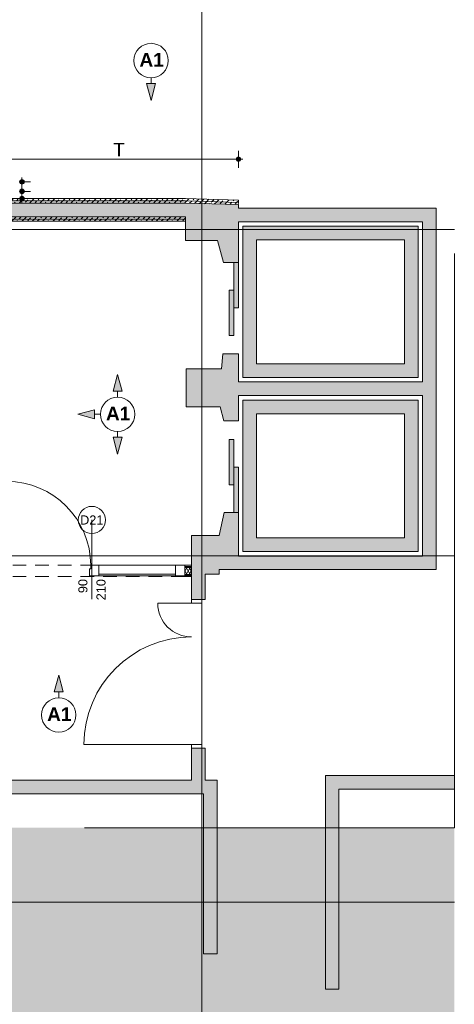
# Paper-space layout 'A-45 WYKOŃCZENIA ŚCIAN - PIĘTRO 0' of a CAD drawing. Header units: millimetres. Extents: x 0 to 500, y 0 to 400.
# Tile 11 of 15: x 293 to 341, y 156 to 264. Entities that reach past the tile are written whole.
import ezdxf
from ezdxf.xclip import XClip

# ---------------------------------------------------------------- set-up
doc = ezdxf.new("R2010")
doc.units = ezdxf.units.MM
doc.header["$MEASUREMENT"] = 0
doc.header["$XCLIPFRAME"] = 0
for name, pattern in [('DASHDOTX2', [1000, 500, -250, 0, -250]), ('Przer. długie kreski', [2.5, 1.5, -1]), ('PRZERYWANA_DU_A', [550, 350.0000000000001, -199.9999999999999])]:
    doc.linetypes.add(name, pattern=pattern)
for name, color, linetype, lineweight in [('0_Nr_pióra__2', 8, 'Continuous', 13), ('A__OKŁADZINY ŚCIAN_Nr_pióra__1', 7, 'Continuous', 20), ('A_winda_Nr_pióra__1', 7, 'Continuous', 20), ('A_ściany proj_Nr_pióra__1', 7, 'Continuous', 20), ('A_ściany proj_Nr_pióra__2', 8, 'Continuous', 13), ('A_ściany_Nr_pióra__1', 7, 'Continuous', 20), ('Drzwi Archicad_Nr_pióra__1', 7, 'Continuous', 20), ('Drzwi Archicad_Nr_pióra__3', 252, 'Continuous', 13), ('Znaczniki drzwi Archicada_Nr_pióra__3', 252, 'Continuous', 13)]:
    doc.layers.add(name, color=color, linetype=linetype, lineweight=lineweight)
for name, color, linetype in [('A__OKŁADZINY ŚCIAN', 7, 'Continuous'), ('A_podrys', 7, 'Continuous'), ('A_winda', 7, 'Continuous'), ('A_ściany', 7, 'Continuous'), ('A_ściany proj', 7, 'Continuous')]:
    doc.layers.add(name, color=color, linetype=linetype)
for name, color, linetype, lineweight, true_color in [('A__OKŁADZINY ŚCIAN_Nr_pióra__7', 7, 'Continuous', 18, 0x171717), ('A_osie_Nr_pióra__16', 7, 'Continuous', 5, 0x0f0f0f), ('A_ściany proj_Nr_pióra__10', 7, 'Continuous', 13, 0x4b4b4b), ('A_ściany proj_Nr_pióra__21', 7, 'Continuous', 5, 0xb0b0b0)]:
    doc.layers.add(name, color=color, linetype=linetype, lineweight=lineweight, true_color=true_color)
doc.styles.add('STYL_AUTOMATYCZNY_3', font='arial.ttf')
doc.styles.add('STYL_AUTOMATYCZNY_4', font='arial.ttf')
doc.styles.add('STYL_AUTOMATYCZNY_5', font='arial.ttf')
pattern_1 = [(0, (-1528.380812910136, -204.0282816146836), (0, 1), [0, -1])]
pattern_2 = [(45, (-1528.380812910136, -204.0282816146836), (-0.5702462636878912, 0.5702462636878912), []), (45, (-1527.810562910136, -204.0282816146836), (-0.5702462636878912, 0.5702462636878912), [0.4032300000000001, -0.20161])]

# ---------------------------------------------------------------- blocks, each defined once
blk = doc.blocks.new('Rysunek_1_1', base_point=(-1528.380812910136, -204.0282816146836))
at = {"linetype": 'Continuous', "lineweight": 0, "true_color": 0x484848}
blk.add_hatch(color=251, dxfattribs=at).paths.add_polyline_path([(90.36054780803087, 98.7556133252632), (340.8105219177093, 98.7556133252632), (340.8105219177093, 175.0465514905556), (248.7453071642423, 175.0465514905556), (248.7453071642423, 105.0465488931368), (213.7453145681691, 105.0465488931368), (213.7453145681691, 175.0465514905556), (98.74531154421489, 175.0465514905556), (98.74531154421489, 383.8565521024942), (90.36054780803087, 383.8565521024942)])
at = {"layer": 'A__OKŁADZINY ŚCIAN', "linetype": 'Continuous', "lineweight": 0, "true_color": 0x000000}
for points in [[(307.3083033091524, 255.2764989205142), (307.8083033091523, 257.1425239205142), (306.8083033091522, 257.1425239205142)], [(303.6115335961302, 225.0549239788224), (303.1115335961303, 223.1888989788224), (304.1115335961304, 223.1888989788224)], [(299.2087050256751, 220.652095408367), (301.0747300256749, 220.152095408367), (301.0747300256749, 221.152095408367)], [(303.6115335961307, 216.2492668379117), (304.1115335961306, 218.1152918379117), (303.1115335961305, 218.1152918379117)], [(297.1104177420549, 191.8843394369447), (296.610417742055, 190.0183144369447), (297.6104177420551, 190.0183144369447)]]:
    blk.add_hatch(color=18, dxfattribs=at).paths.add_polyline_path(points)
at = {"layer": 'A__OKŁADZINY ŚCIAN', "linetype": 'Continuous', "lineweight": 0, "true_color": 0x171717}
for points in [[(316.7073768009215, 248.7965524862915), (316.7264069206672, 248.7008816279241), (316.7806001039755, 248.6197757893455), (316.8617059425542, 248.5655826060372), (316.9573768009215, 248.5465524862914), (317.0530476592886, 248.5655826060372), (317.1341534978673, 248.6197757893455), (317.1883466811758, 248.7008816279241), (317.2073768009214, 248.7965524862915), (317.1883466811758, 248.8922233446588), (317.1341534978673, 248.9733291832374), (317.0530476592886, 249.0275223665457), (316.9573768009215, 249.0465524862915), (316.8617059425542, 249.0275223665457), (316.7806001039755, 248.9733291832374), (316.7264069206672, 248.8922233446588)], [(292.7903179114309, 246.2965524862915), (292.8093480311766, 246.2008816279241), (292.8635412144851, 246.1197757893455), (292.9446470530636, 246.0655826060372), (293.0403179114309, 246.0465524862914), (293.1359887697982, 246.0655826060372), (293.217094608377, 246.1197757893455), (293.2712877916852, 246.2008816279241), (293.290317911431, 246.2965524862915), (293.2712877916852, 246.3922233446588), (293.217094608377, 246.4733291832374), (293.1359887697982, 246.5275223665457), (293.0403179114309, 246.5465524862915), (292.9446470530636, 246.5275223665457), (292.8635412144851, 246.4733291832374), (292.8093480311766, 246.3922233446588)], [(292.7903179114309, 245.2465524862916), (292.8093480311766, 245.1508816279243), (292.8635412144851, 245.0697757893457), (292.9446470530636, 245.0155826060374), (293.0403179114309, 244.9965524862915), (293.1359887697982, 245.0155826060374), (293.217094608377, 245.0697757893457), (293.2712877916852, 245.1508816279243), (293.290317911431, 245.2465524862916), (293.2712877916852, 245.342223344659), (293.217094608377, 245.4233291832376), (293.1359887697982, 245.4775223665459), (293.0403179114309, 245.4965524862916), (292.9446470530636, 245.4775223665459), (292.8635412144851, 245.4233291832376), (292.8093480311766, 245.342223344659)], [(292.7903179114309, 244.4465524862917), (292.8093480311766, 244.3508816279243), (292.8635412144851, 244.2697757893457), (292.9446470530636, 244.2155826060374), (293.0403179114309, 244.1965524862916), (293.1359887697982, 244.2155826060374), (293.217094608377, 244.2697757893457), (293.2712877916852, 244.3508816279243), (293.290317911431, 244.4465524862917), (293.2712877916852, 244.542223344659), (293.217094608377, 244.6233291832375), (293.1359887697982, 244.6775223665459), (293.0403179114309, 244.6965524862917), (292.9446470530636, 244.6775223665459), (292.8635412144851, 244.6233291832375), (292.8093480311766, 244.542223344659)]]:
    blk.add_hatch(color=250, dxfattribs=at).paths.add_polyline_path(points)
at = {"layer": 'A_winda', "linetype": 'Continuous', "lineweight": 0, "true_color": 0xfdfdfd}
h = blk.add_hatch(color=7, dxfattribs=at)
h.paths.add_polyline_path([(317.450521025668, 241.3965524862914), (317.450521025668, 224.7220524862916), (336.8105210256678, 224.7220524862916), (336.8105210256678, 241.3965524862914)])
h.paths.add_polyline_path([(335.3105210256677, 239.8965524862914), (335.3105210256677, 226.2220524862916), (318.950521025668, 226.2220524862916), (318.950521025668, 239.8965524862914)], flags=0)
for points in [[(316.4505210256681, 232.3979517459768), (316.9505210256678, 232.3979517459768), (316.9505210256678, 237.3979517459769), (316.4505210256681, 237.3979517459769)], [(315.9505210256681, 229.3385144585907), (316.4505210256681, 229.3385144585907), (316.4505210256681, 234.3385144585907), (315.9505210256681, 234.3385144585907)], [(315.9505210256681, 217.8784840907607), (315.9505210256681, 212.8784840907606), (316.4505210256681, 212.8784840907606), (316.4505210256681, 217.8784840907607)], [(316.4505210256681, 214.8190468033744), (316.4505210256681, 209.8190468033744), (316.9505210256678, 209.8190468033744), (316.9505210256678, 214.8190468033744)]]:
    blk.add_hatch(color=7, dxfattribs=at).paths.add_polyline_path(points)
h = blk.add_hatch(color=7, dxfattribs=at)
h.paths.add_polyline_path([(336.8105210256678, 222.2220524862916), (317.450521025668, 222.2220524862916), (317.450521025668, 205.5145524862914), (336.8105210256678, 205.5145524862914)])
h.paths.add_polyline_path([(335.3105210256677, 220.7220524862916), (335.3105210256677, 207.0145524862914), (318.950521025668, 207.0145524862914), (318.950521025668, 220.7220524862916)], flags=0)
at = {"layer": 'A_ściany', "linetype": 'Continuous', "lineweight": 0, "true_color": 0x000000}
for points in [[(290.3405210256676, 242.4465524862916), (311.1205210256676, 242.4465524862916), (311.1205210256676, 243.9465524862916), (290.3405210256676, 243.9465524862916)], [(316.9505212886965, 243.7866217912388), (311.1205210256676, 243.9465524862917), (311.1205210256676, 239.8430280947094), (314.6605210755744, 239.8430280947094), (315.3105206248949, 237.3979514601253), (316.9505212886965, 237.3979520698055)], [(338.8105210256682, 243.3965524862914), (316.9505212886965, 243.3965524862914), (316.9505212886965, 241.8965524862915), (338.8105210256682, 241.8965524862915)], [(338.810521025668, 203.5145524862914), (338.810521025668, 241.8965524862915), (337.3105210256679, 241.8965524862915), (337.3105210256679, 205.0145524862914)], [(315.100404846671, 225.6529973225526), (311.2004049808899, 225.6529973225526), (311.2004049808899, 221.4929977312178), (314.9304051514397, 221.4929977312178), (315.3514972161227, 219.9390469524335), (316.9505213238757, 219.9390469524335), (316.9505213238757, 227.3279517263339), (315.2305207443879, 227.3279517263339)], [(316.9505212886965, 222.7220524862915), (337.3105210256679, 222.7220524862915), (337.3105210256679, 224.2220524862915), (316.9505212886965, 224.2220524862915)], [(311.770521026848, 207.2837575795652), (311.770521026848, 203.0316472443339), (314.8394352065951, 203.0316472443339), (314.8394352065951, 203.5145524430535), (316.9505213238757, 203.5145524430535), (316.9505213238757, 209.8190468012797), (315.3714968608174, 209.8190468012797), (314.8394352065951, 207.2837575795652)], [(316.9505212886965, 203.5145524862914), (338.810521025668, 203.5145524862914), (337.3105210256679, 205.0145524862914), (316.9505212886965, 205.0145524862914)], [(311.770521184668, 200.2115137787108), (313.2705212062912, 200.2115137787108), (313.2705212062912, 203.0316472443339), (311.770521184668, 203.0316472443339)], [(311.770521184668, 180.2965524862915), (313.2705212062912, 180.2965524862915), (313.2705212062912, 183.8115138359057), (311.770521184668, 183.8115138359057)], [(340.8105220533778, 180.7965529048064), (326.566295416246, 180.7965529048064), (328.0662947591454, 179.296553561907), (340.8105220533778, 179.296553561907)], [(326.5662960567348, 180.7965524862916), (326.5662960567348, 157.2173084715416), (328.0662960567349, 157.2173084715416), (328.0662960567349, 179.2965524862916)], [(314.6162960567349, 180.2965524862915), (244.9212087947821, 180.2965524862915), (246.4212087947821, 178.7965524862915), (313.1162960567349, 178.7965524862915)], [(314.6162960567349, 161.1465524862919), (314.6162960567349, 180.2965524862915), (313.1162960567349, 178.7965524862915), (313.1162960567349, 161.1465524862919)]]:
    blk.add_hatch(color=18, dxfattribs=at).paths.add_polyline_path(points)
at = {"layer": 'A_ściany proj', "linetype": 'Continuous', "lineweight": 0, "true_color": 0x4b4b4b}
h = blk.add_hatch(dxfattribs=at)
h.set_pattern_fill('FP_65_0001', color=251, style=0, pattern_type=2)
h.set_pattern_definition(pattern_2)
h.paths.add_polyline_path([(290.5405210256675, 244.1965524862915), (311.1205210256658, 244.1965524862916), (311.1239494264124, 244.4465524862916), (290.5405210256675, 244.4465524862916)])
h = blk.add_hatch(dxfattribs=at)
h.set_pattern_fill('FP_65_0001', color=251, style=0, pattern_type=2)
h.set_pattern_definition(pattern_2)
h.paths.add_polyline_path([(316.9573768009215, 244.2865277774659), (311.1239494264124, 244.4465524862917), (311.1205210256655, 244.1965524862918), (316.9505212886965, 244.0366217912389)])
h = blk.add_hatch(dxfattribs=at)
h.set_pattern_fill('FP_65_0001', color=251, style=0, pattern_type=2)
h.set_pattern_definition(pattern_2)
h.paths.add_polyline_path([(290.3405210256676, 243.9465524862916), (311.1170926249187, 243.9465524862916), (311.1205210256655, 244.1965524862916), (290.4405210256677, 244.1965524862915)])
h = blk.add_hatch(dxfattribs=at)
h.set_pattern_fill('FP_65_0001', color=251, style=0, pattern_type=2)
h.set_pattern_definition(pattern_2)
h.paths.add_polyline_path([(311.1170926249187, 243.9465524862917), (316.9436657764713, 243.7867158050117), (316.9505212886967, 244.0366217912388), (311.1205210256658, 244.1965524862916)])
h = blk.add_hatch(dxfattribs=at)
h.set_pattern_fill('FP_65_0001', color=251, style=0, pattern_type=2)
h.set_pattern_definition(pattern_2)
h.paths.add_polyline_path([(311.1205210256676, 242.4465524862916), (290.3405210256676, 242.4465524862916), (290.4405210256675, 242.1965524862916), (311.1205210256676, 242.1965524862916)])
h = blk.add_hatch(dxfattribs=at)
h.set_pattern_fill('FP_65_0001', color=251, style=0, pattern_type=2)
h.set_pattern_definition(pattern_2)
h.paths.add_polyline_path([(290.5405210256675, 241.9465524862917), (311.1205210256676, 241.9465524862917), (311.1205210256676, 242.1965524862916), (290.5405210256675, 242.1965524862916)])
at = {"layer": 'A_ściany proj', "linetype": 'Continuous', "lineweight": 13}
h = blk.add_hatch(dxfattribs=at)
h.set_pattern_fill('gypsum_0001', color=8, style=0, pattern_type=2)
h.set_pattern_definition(pattern_1)
h.paths.add_polyline_path([(311.770521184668, 203.9965525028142), (311.020394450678, 203.9965525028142), (311.020394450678, 203.8715525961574), (311.770521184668, 203.8715525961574)])
h = blk.add_hatch(dxfattribs=at)
h.set_pattern_fill('gypsum_0001', color=8, style=0, pattern_type=2)
h.set_pattern_definition(pattern_1)
h.paths.add_polyline_path([(311.770521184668, 203.8715525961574), (311.020394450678, 203.8715525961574), (311.020394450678, 203.7465523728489), (311.770521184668, 203.7465523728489)])
h = blk.add_hatch(dxfattribs=at)
h.set_pattern_fill('batt_insulation_0001', color=8, style=0, pattern_type=2)
h.set_pattern_definition([(60.00000000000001, (-1528.380812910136, -204.0282816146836), (-0.2598076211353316, 0.1499999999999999), []), (120, (-1528.380812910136, -204.0282816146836), (0.2598076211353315, 0.15), [])])
h.paths.add_polyline_path([(311.770521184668, 203.7465523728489), (311.020394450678, 203.7465523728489), (311.020394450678, 202.9965526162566), (311.770521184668, 202.9965526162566)])
h = blk.add_hatch(dxfattribs=at)
h.set_pattern_fill('gypsum_0001', color=8, style=0, pattern_type=2)
h.set_pattern_definition(pattern_1)
h.paths.add_polyline_path([(311.020394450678, 202.9965526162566), (311.020394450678, 202.8715523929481), (311.770521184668, 202.8715523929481), (311.770521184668, 202.9965526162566)])
h = blk.add_hatch(dxfattribs=at)
h.set_pattern_fill('gypsum_0001', color=8, style=0, pattern_type=2)
h.set_pattern_definition(pattern_1)
h.paths.add_polyline_path([(311.020394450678, 202.7465524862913), (311.770521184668, 202.7465524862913), (311.770521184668, 202.8715523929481), (311.020394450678, 202.8715523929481)])
at = {"layer": '0_Nr_pióra__2', "color": 8, "linetype": 'PRZERYWANA_DU_A', "lineweight": 13, "flags": 128}
for points in [[(98.74531082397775, 383.8565524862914), (98.74531082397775, 175.0465524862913), (213.745310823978, 175.0465524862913), (213.745310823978, 105.0465524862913), (248.7453108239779, 105.0465524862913), (248.7453108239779, 175.0465524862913), (340.8105210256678, 175.0465524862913)], [(340.8105210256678, 175.0465524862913), (340.810521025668, 270.0465524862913)]]:
    blk.add_lwpolyline(points, dxfattribs=at)
at = {"layer": 'A__OKŁADZINY ŚCIAN_Nr_pióra__1', "color": 7, "linetype": 'Continuous', "lineweight": 20}
for p, q in [((307.3083021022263, 257.7765009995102), (307.3083021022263, 257.1425255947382)), ((306.8083023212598, 257.1425255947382), (307.8083018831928, 257.1425255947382)), ((307.3083021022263, 255.2764978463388), (306.8083023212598, 257.1425255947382)), ((307.3083021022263, 255.2764978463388), (307.8083018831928, 257.1425255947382)), ((303.6115333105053, 225.0549218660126), (303.1115335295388, 223.1888983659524)), ((303.6115333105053, 225.0549218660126), (304.1115330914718, 223.1888983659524)), ((304.1115330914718, 223.1888983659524), (303.1115335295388, 223.1888983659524)), ((303.6115333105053, 222.5549229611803), (303.6115333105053, 223.1888983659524)), ((299.2087032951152, 220.6520960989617), (301.0747310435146, 221.1520958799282)), ((299.2087032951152, 220.6520960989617), (301.0747310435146, 220.1520963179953)), ((301.0747310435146, 221.1520958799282), (301.0747310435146, 220.1520963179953)), ((301.7087064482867, 220.6520960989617), (301.0747310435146, 220.6520960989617)), ((303.6115333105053, 218.749264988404), (303.6115333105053, 218.115293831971)), ((303.1115335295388, 218.115293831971), (304.1115330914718, 218.115293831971)), ((303.6115333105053, 216.2492660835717), (303.1115335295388, 218.115293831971)), ((303.6115333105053, 216.2492660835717), (304.1115330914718, 218.115293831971)), ((297.1104188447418, 191.8843400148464), (296.6104190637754, 190.0183165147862)), ((297.1104188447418, 191.8843400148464), (297.6104186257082, 190.0183165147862)), ((297.6104186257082, 190.0183165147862), (296.6104190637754, 190.0183165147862)), ((297.1104188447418, 189.3843411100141), (297.1104188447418, 190.0183165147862))]:
    blk.add_line(p, q, dxfattribs=at)
for centre in [(307.3083033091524, 259.6793274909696), (303.6115335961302, 220.652095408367), (297.1104177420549, 187.4815108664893)]:
    blk.add_circle(centre, 1.902828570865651, dxfattribs=at)
at = {"layer": 'A__OKŁADZINY ŚCIAN_Nr_pióra__7', "color": 250, "linetype": 'Continuous', "lineweight": 18, "true_color": 0x171717}
for p, q in [((290.7905215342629, 248.7965528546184), (316.7073786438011, 248.7965528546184)), ((316.9573764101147, 249.0465506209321), (316.9573764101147, 249.7340508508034)), ((317.2073784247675, 248.7965528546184), (317.4573761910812, 248.7965528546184)), ((316.9573764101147, 247.8590506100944), (316.9573764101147, 248.5465508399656)), ((293.0403187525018, 246.5465517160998), (293.0403187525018, 246.7965537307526)), ((293.0403187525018, 245.496553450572), (293.0403187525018, 246.0465519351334)), ((293.9778167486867, 246.2965539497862), (293.2903165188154, 246.2965539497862)), ((293.0403187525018, 244.6965529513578), (293.0403187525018, 244.9965536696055)), ((293.9778167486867, 245.2465514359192), (293.2903165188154, 245.2465514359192)), ((293.9778167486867, 244.446550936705), (293.2903165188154, 244.446550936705)), ((293.0403187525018, 243.9465511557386), (293.0403187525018, 244.1965531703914))]:
    blk.add_line(p, q, dxfattribs=at)
for centre in [(316.9573768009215, 248.7965524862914), (293.0403179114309, 246.2965524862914), (293.0403179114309, 245.2465524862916), (293.0403179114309, 244.4465524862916)]:
    blk.add_circle(centre, 0.25, dxfattribs=at)
at = {"layer": 'A_osie_Nr_pióra__16', "color": 250, "linetype": 'DASHDOTX2', "lineweight": 5, "true_color": 0x0f0f0f}
for p, q in [((312.9162967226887, 324.5045269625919), (312.9162967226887, 125.0066917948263)), ((340.8105201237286, 241.0465514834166), (116.6116285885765, 241.0465514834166)), ((340.8105201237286, 205.0465501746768), (116.6116285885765, 205.0465501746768)), ((340.8105201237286, 166.8173181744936), (116.6116285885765, 166.8173181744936))]:
    blk.add_line(p, q, dxfattribs=at)
at = {"layer": 'A_winda_Nr_pióra__1', "color": 7, "linetype": 'PRZERYWANA_DU_A', "lineweight": 20, "flags": 128}
for points in [[(317.450521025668, 241.3965524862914), (336.8105210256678, 241.3965524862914), (336.8105210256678, 224.7220524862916), (317.450521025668, 224.7220524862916)], [(335.3105210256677, 239.8965524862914), (335.3105210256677, 226.2220524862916), (318.950521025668, 226.2220524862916), (318.950521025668, 239.8965524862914)], [(336.8105210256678, 222.2220524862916), (317.450521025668, 222.2220524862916), (317.450521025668, 205.5145524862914), (336.8105210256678, 205.5145524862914)], [(335.3105210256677, 220.7220524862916), (335.3105210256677, 207.0145524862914), (318.950521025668, 207.0145524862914), (318.950521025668, 220.7220524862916)]]:
    blk.add_lwpolyline(points, close=True, dxfattribs=at)
at = {"layer": 'A_winda_Nr_pióra__1', "color": 7, "linetype": 'Continuous', "lineweight": 20, "flags": 128}
for points in [[(316.4505210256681, 232.3979517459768), (316.4505210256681, 237.3979517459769), (316.9505210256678, 237.3979517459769), (316.9505210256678, 232.3979517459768)], [(315.9505210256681, 229.3385144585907), (315.9505210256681, 234.3385144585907), (316.4505210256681, 234.3385144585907), (316.4505210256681, 229.3385144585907)], [(315.9505210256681, 217.8784840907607), (315.9505210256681, 212.8784840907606), (316.4505210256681, 212.8784840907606), (316.4505210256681, 217.8784840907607)], [(316.4505210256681, 214.8190468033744), (316.4505210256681, 209.8190468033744), (316.9505210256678, 209.8190468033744), (316.9505210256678, 214.8190468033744)]]:
    blk.add_lwpolyline(points, close=True, dxfattribs=at)
at = {"layer": 'A_ściany proj_Nr_pióra__1', "color": 7, "linetype": 'Continuous', "lineweight": 20, "flags": 128}
for points in [[(311.1239494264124, 244.4465524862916), (290.5405210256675, 244.4465524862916)], [(316.9573768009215, 244.2865277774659), (311.1239494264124, 244.4465524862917)], [(290.3405210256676, 243.9465524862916), (311.1170926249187, 243.9465524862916)], [(311.1170926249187, 243.9465524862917), (316.9436657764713, 243.7867158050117)], [(311.1205210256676, 242.4465524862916), (290.3405210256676, 242.4465524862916)], [(290.5405210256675, 241.9465524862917), (311.1205210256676, 241.9465524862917)], [(311.770521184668, 203.9965524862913), (311.020394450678, 203.9965524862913)], [(311.020394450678, 202.7465524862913), (311.770521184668, 202.7465524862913)]]:
    blk.add_lwpolyline(points, dxfattribs=at)
at = {"layer": 'A_ściany proj_Nr_pióra__10', "color": 251, "linetype": 'Continuous', "lineweight": 13, "true_color": 0x4b4b4b}
for p, q in [((311.1205195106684, 244.1965531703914), (290.4405221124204, 244.1965531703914)), ((290.4405221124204, 244.1965531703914), (311.1205195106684, 244.1965531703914)), ((316.9505195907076, 244.0366201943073), (311.1205195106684, 244.1965531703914)), ((311.1205195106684, 244.1965531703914), (316.9505195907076, 244.0366201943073)), ((311.1205195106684, 242.1965540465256), (290.4405221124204, 242.1965540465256)), ((290.4405221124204, 242.1965540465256), (311.1205195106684, 242.1965540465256))]:
    blk.add_line(p, q, dxfattribs=at)
at = {"layer": 'A_ściany proj_Nr_pióra__2', "color": 8, "linetype": 'Continuous', "lineweight": 13, "flags": 128}
for points in [[(316.9505212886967, 244.0366217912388), (316.9436657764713, 243.7867158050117)], [(316.9573768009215, 244.2865277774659), (316.9505212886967, 244.0366217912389)], [(311.1205210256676, 242.4465524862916), (311.1205210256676, 242.1965524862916)], [(311.1205210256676, 242.1965524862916), (311.1205210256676, 241.9465524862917)]]:
    blk.add_lwpolyline(points, dxfattribs=at)
at = {"layer": 'A_ściany proj_Nr_pióra__21', "color": 253, "linetype": 'Continuous', "lineweight": 5, "true_color": 0xb0b0b0}
for p, q in [((311.0203946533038, 203.9965503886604), (311.0203946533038, 203.8715515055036)), ((311.7705196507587, 203.8715515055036), (311.0203946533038, 203.8715515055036)), ((311.0203946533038, 203.8715515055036), (311.0203946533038, 203.7465526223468)), ((311.7705196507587, 203.7465526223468), (311.0203946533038, 203.7465526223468)), ((311.0203946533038, 203.7465526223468), (311.0203946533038, 202.9965508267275)), ((311.0203946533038, 202.9965508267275), (311.7705196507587, 202.9965508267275)), ((311.0203946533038, 202.9965508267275), (311.0203946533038, 202.8715519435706)), ((311.0203946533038, 202.8715519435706), (311.7705196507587, 202.8715519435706)), ((311.0203946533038, 202.8715519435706), (311.0203946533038, 202.8465504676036)), ((311.0203946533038, 202.8465504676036), (311.0203946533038, 202.7465530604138))]:
    blk.add_line(p, q, dxfattribs=at)
at = {"layer": 'A_ściany proj_Nr_pióra__21', "color": 253, "linetype": 'Continuous', "lineweight": 5, "true_color": 0xb0b0b0, "flags": 128}
for points in [[(311.770521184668, 203.9965524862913), (311.770521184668, 203.8715524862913)], [(311.770521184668, 203.8715524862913), (311.770521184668, 203.7465524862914)], [(311.770521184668, 203.7465524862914), (311.770521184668, 202.9965524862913)], [(311.770521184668, 202.9965524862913), (311.770521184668, 202.8715524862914)], [(311.770521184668, 202.8715524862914), (311.770521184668, 202.7465524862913)]]:
    blk.add_lwpolyline(points, dxfattribs=at)
at = {"layer": 'A_ściany_Nr_pióra__1', "color": 7, "linetype": 'Continuous', "lineweight": 20}
for p, q in [((316.9505195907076, 237.397953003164), (315.3105204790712, 237.397953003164)), ((315.2305200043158, 227.3279532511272), (316.9505195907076, 227.3279532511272)), ((316.9505195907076, 219.9390463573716), (315.3514957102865, 219.9390463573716)), ((315.3714968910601, 209.8190479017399), (316.9505195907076, 209.8190479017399)), ((311.7705196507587, 200.2115138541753), (311.7705196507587, 200.5815144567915)), ((311.7705196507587, 200.2115138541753), (312.9205195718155, 200.2115138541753)), ((312.9205195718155, 200.2115138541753), (313.2705232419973, 200.2115138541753)), ((313.2705232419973, 200.2115138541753), (313.2705232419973, 200.5815144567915)), ((311.7705196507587, 183.8115142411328), (311.7705196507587, 183.4415136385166)), ((311.7705196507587, 183.8115142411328), (312.9205195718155, 183.8115142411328)), ((312.9205195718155, 183.8115142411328), (313.2705232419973, 183.8115142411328)), ((313.2705232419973, 183.8115142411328), (313.2705232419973, 183.4415136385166))]:
    blk.add_line(p, q, dxfattribs=at)
at = {"layer": 'A_ściany_Nr_pióra__1', "color": 7, "linetype": 'Continuous', "lineweight": 20, "flags": 128}
for points in [[(311.1205210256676, 243.9465524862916), (290.3405210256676, 243.9465524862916)], [(316.9505212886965, 243.7866217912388), (311.1205210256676, 243.9465524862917)], [(316.9505212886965, 243.3965524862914), (316.9505212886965, 243.7866217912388)], [(338.8105210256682, 243.3965524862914), (316.9505212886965, 243.3965524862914)], [(338.8105210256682, 241.8965524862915), (338.8105210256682, 243.3965524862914)], [(290.3405210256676, 242.4465524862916), (311.1205210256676, 242.4465524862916)], [(311.1205210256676, 242.4465524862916), (311.1205210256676, 239.8430280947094)], [(316.9505212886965, 237.3979519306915), (316.9505212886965, 241.8965524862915)], [(316.9505212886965, 241.8965524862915), (337.3105210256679, 241.8965524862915)], [(337.3105210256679, 241.8965524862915), (337.3105210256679, 224.2220524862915)], [(338.810521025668, 203.5145524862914), (338.810521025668, 241.8965524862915)], [(311.1205210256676, 239.8430280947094), (314.6605210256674, 239.8430281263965)], [(314.6605210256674, 239.8430281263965), (315.3105210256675, 237.3979514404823)], [(315.2305210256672, 227.3279514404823), (315.1004048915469, 225.6529977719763)], [(316.9505212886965, 224.2220524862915), (316.9505212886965, 227.3279518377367)], [(315.1004048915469, 225.6529977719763), (311.2004048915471, 225.6529977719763)], [(311.2004048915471, 225.6529977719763), (311.2004048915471, 221.4929977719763)], [(337.3105210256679, 224.2220524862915), (316.9505212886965, 224.2220524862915)], [(316.9505212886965, 219.9390465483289), (316.9505212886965, 222.7220524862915)], [(316.9505212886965, 222.7220524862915), (337.3105210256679, 222.7220524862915)], [(337.3105210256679, 222.7220524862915), (337.3105210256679, 205.0145524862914)], [(311.2004048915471, 221.4929977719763), (314.9304048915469, 221.4929977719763)], [(314.9304048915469, 221.4929977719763), (315.3514969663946, 219.9390468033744)], [(315.3714969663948, 209.8190468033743), (314.8394356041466, 207.2837572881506)], [(316.9505212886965, 205.0145524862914), (316.9505212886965, 209.8190466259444)], [(314.8394356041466, 207.2837572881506), (311.7705210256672, 207.2837572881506)], [(311.7705210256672, 207.2837572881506), (311.770521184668, 203.0316472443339)], [(337.3105210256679, 205.0145524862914), (316.9505212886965, 205.0145524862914)], [(314.839435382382, 203.0316472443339), (314.839435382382, 203.51455235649)], [(314.839435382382, 203.51455235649), (316.9505212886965, 203.51455235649)], [(316.9505212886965, 203.5145524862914), (338.810521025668, 203.5145524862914)], [(311.770521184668, 203.0316472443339), (311.770521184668, 200.2115137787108)], [(313.270521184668, 203.0316472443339), (314.839435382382, 203.0316472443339)], [(313.270521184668, 200.2115137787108), (313.270521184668, 203.0316472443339)], [(311.770521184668, 183.8115138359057), (311.770521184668, 180.2965524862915)], [(313.270521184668, 180.2965524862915), (313.270521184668, 183.8115138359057)], [(326.5662960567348, 180.7965524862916), (326.5662960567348, 157.2173084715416)], [(340.8105210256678, 180.7965524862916), (326.5662960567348, 180.7965524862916)], [(311.770521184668, 180.2965524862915), (244.9212087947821, 180.2965524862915)], [(314.6162960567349, 180.2965524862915), (313.270521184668, 180.2965524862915)], [(314.6162960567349, 161.1465524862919), (314.6162960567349, 180.2965524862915)], [(328.0662960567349, 157.2173084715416), (328.0662960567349, 179.2965524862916)], [(328.0662960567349, 179.2965524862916), (340.8105210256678, 179.2965524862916)], [(246.4212087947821, 178.7965524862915), (313.1162960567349, 178.7965524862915)], [(313.1162960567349, 178.7965524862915), (313.1162960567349, 161.1465524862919)], [(313.1162960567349, 161.1465524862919), (314.6162960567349, 161.1465524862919)], [(326.5662960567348, 157.2173084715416), (328.0662960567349, 157.2173084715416)]]:
    blk.add_lwpolyline(points, dxfattribs=at)
at = {"layer": 'Drzwi Archicad_Nr_pióra__1', "color": 7, "linetype": 'Continuous', "lineweight": 20}
for p, q in [((316.9505195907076, 237.397953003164), (315.3105204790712, 237.397953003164)), ((315.2305200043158, 227.3279532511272), (316.9505195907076, 227.3279532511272)), ((316.9505195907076, 219.9390463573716), (315.3514957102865, 219.9390463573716)), ((315.3714968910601, 209.8190479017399), (316.9505195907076, 209.8190479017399)), ((311.7705196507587, 200.2115138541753), (311.7705196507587, 200.5815144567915)), ((311.7705196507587, 200.2115138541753), (311.7705196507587, 200.5815144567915)), ((311.7705196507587, 199.8115157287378), (311.7705196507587, 200.2115138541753)), ((311.7705196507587, 200.2115138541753), (312.9205195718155, 200.2115138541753)), ((311.7705196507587, 200.2115138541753), (312.9205195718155, 200.2115138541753)), ((311.7705196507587, 200.2115138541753), (312.9205195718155, 200.2115138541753)), ((312.9205195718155, 200.2115138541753), (312.9205195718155, 199.8115157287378)), ((312.9205195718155, 200.2115138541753), (313.2705232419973, 200.2115138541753)), ((312.9205195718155, 200.2115138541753), (313.2705232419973, 200.2115138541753)), ((313.2705232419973, 200.2115138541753), (313.2705232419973, 200.5815144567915)), ((313.2705232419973, 200.2115138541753), (313.2705232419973, 200.5815144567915)), ((311.7705196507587, 199.8115157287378), (308.0505209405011, 199.8115157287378)), ((312.9205195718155, 199.8115157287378), (311.7705196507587, 199.8115157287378)), ((311.7705196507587, 184.2115123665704), (299.8905192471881, 184.2115123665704)), ((311.7705196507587, 183.8115142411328), (311.7705196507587, 184.2115123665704)), ((311.7705196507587, 184.2115123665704), (312.9205195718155, 184.2115123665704)), ((312.9205195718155, 183.8115142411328), (311.7705196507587, 183.8115142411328)), ((311.7705196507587, 183.8115142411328), (312.9205195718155, 183.8115142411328)), ((311.7705196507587, 183.8115142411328), (312.9205195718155, 183.8115142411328)), ((311.7705196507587, 183.8115142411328), (311.7705196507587, 183.4415136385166)), ((311.7705196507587, 183.8115142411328), (311.7705196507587, 183.4415136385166)), ((312.9205195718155, 184.2115123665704), (312.9205195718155, 183.8115142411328)), ((312.9205195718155, 183.8115142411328), (313.2705232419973, 183.8115142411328)), ((312.9205195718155, 183.8115142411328), (313.2705232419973, 183.8115142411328)), ((313.2705232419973, 183.8115142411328), (313.2705232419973, 183.4415136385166)), ((313.2705232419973, 183.8115142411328), (313.2705232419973, 183.4415136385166))]:
    blk.add_line(p, q, dxfattribs=at)
for centre, radius, start, end in [((311.770521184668, 199.8115137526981), 3.72000000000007, 180, 270), ((311.770521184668, 184.2115137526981), 11.87999999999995, 90, 180)]:
    blk.add_arc(centre, radius, start, end, dxfattribs=at)
at = {"layer": 'Drzwi Archicad_Nr_pióra__3', "color": 252, "linetype": 'Przer. długie kreski', "lineweight": 13}
for p, q in [((311.0203946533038, 203.9965503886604), (290.5203951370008, 203.9965503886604)), ((311.0203946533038, 202.7465530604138), (290.5203951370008, 202.7465530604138))]:
    blk.add_line(p, q, dxfattribs=at)
at = {"layer": 'Drzwi Archicad_Nr_pióra__3', "color": 252, "linetype": 'Continuous', "lineweight": 13}
for p, q in [((300.5203950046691, 202.8465504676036), (300.5203950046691, 203.5965522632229)), ((300.5203950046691, 203.5965522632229), (300.6403935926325, 203.5965522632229)), ((300.6403935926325, 203.5965522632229), (300.6403935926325, 203.9965503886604)), ((300.6403935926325, 203.9965503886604), (301.520394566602, 203.9965503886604)), ((301.520394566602, 203.9965503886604), (301.520394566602, 202.8465504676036)), ((310.0203950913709, 203.9965503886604), (301.520394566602, 203.9965503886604)), ((301.520394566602, 203.9965503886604), (301.520394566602, 202.8465504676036)), ((301.520394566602, 203.9965503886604), (310.0203950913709, 203.9965503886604)), ((310.0203950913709, 202.8465504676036), (310.0203950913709, 203.9965503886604)), ((310.0203950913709, 203.9965503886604), (311.0203946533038, 203.9965503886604)), ((310.0203950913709, 202.8465504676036), (310.0203950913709, 203.9965503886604)), ((311.0203946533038, 203.9965503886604), (311.0203946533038, 202.8465504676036)), ((311.0203946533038, 203.9965503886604), (311.0203946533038, 203.8715515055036)), ((311.0203946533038, 203.9965503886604), (311.0203946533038, 203.8715515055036)), ((311.0203946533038, 203.8715515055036), (311.0203946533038, 203.7465526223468)), ((311.0203946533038, 203.8715515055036), (311.0203946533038, 203.7465526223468)), ((311.0203946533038, 203.7465526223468), (311.0203946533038, 202.9965508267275)), ((311.0203946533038, 203.7465526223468), (311.0203946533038, 202.9965508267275)), ((301.520394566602, 202.8465504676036), (300.5203950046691, 202.8465504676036)), ((310.0203950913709, 203.0265525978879), (301.520394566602, 203.0265525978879)), ((301.520394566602, 202.8465504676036), (310.0203950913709, 202.8465504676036)), ((311.0203946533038, 202.8465504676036), (310.0203950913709, 202.8465504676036)), ((311.0203946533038, 202.9965508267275), (311.0203946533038, 202.8715519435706)), ((311.0203946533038, 202.9965508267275), (311.0203946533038, 202.8715519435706)), ((311.0203946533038, 202.8715519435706), (311.0203946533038, 202.8465504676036)), ((311.0203946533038, 202.8715519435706), (311.0203946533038, 202.8465504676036)), ((311.0203946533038, 202.8465504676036), (311.0203946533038, 202.7465530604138))]:
    blk.add_line(p, q, dxfattribs=at)
blk.add_arc((291.4003945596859, 203.9965524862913), 9.24000000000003, 0, 90, dxfattribs=at)
at = {"layer": 'Znaczniki drzwi Archicada_Nr_pióra__3', "color": 252, "linetype": 'Continuous', "lineweight": 13}
blk.add_line((300.7703927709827, 208.9965524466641), (300.7703927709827, 200.2465541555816), dxfattribs=at)
at = {"layer": 'Znaczniki drzwi Archicada_Nr_pióra__3', "color": 252, "linetype": 'Continuous', "lineweight": 13, "flags": 128}
blk.add_lwpolyline([(302.2703945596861, 208.9965524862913, 0.9999999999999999), (299.2703945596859, 208.9965524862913, 0.9999999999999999)], format="xyb", close=True, dxfattribs=at)
at = {"layer": 'A__OKŁADZINY ŚCIAN_Nr_pióra__1', "color": 7, "linetype": 'Continuous', "lineweight": 20, "char_height": 1.5, "attachment_point": 4, "style": 'STYL_AUTOMATYCZNY_3'}
for insert in [(306.0260133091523, 259.7650453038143), (302.3292435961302, 220.7378132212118), (295.8281277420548, 187.5672286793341)]:
    blk.add_mtext('\\A1;{\\pql;\\fArial|b1|i0|c238|p0;\\W1.000000;A1}', dxfattribs=dict(at, insert=insert))
at = {"layer": 'A__OKŁADZINY ŚCIAN_Nr_pióra__7', "color": 250, "linetype": 'Continuous', "lineweight": 18, "true_color": 0x171717, "insert": (303.1206559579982, 249.0965524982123), "char_height": 1.5, "width": 1.256586, "attachment_point": 7, "style": 'STYL_AUTOMATYCZNY_5'}
blk.add_mtext('\\A1;{\\pql;\\fArial|b0|i0|c238|p0;\\W1.000000;T}', dxfattribs=at)
at = {"layer": 'Znaczniki drzwi Archicada_Nr_pióra__3', "color": 252, "linetype": 'Continuous', "lineweight": 13, "insert": (299.4754695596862, 208.4965596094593), "char_height": 1, "attachment_point": 7, "style": 'STYL_AUTOMATYCZNY_4'}
blk.add_mtext('\\A1;{\\pql;\\fArial CE|b0|i0|c238|p0;\\W1.000000;D21}', dxfattribs=at)
at = {"layer": 'Znaczniki drzwi Archicada_Nr_pióra__3', "color": 252, "linetype": 'Continuous', "lineweight": 13, "char_height": 1, "attachment_point": 7, "rotation": 90, "style": 'STYL_AUTOMATYCZNY_4'}
for s, insert in [('\\A1;{\\pql;\\fArial CE|b0|i0|c238|p0;\\W1.000000;90}', (300.2876208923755, 200.9262324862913)), ('\\A1;{\\pql;\\fArial CE|b0|i0|c238|p0;\\W1.000000;210}', (302.2876208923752, 200.1410824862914))]:
    blk.add_mtext(s, dxfattribs=dict(at, insert=insert))

psp = doc.layouts.new('A-45 WYKOŃCZENIA ŚCIAN - PIĘTRO 0')

# ---------------------------------------------------------------- block references
at = {"layer": 'A_podrys', "color": 37, "linetype": 'Continuous', "lineweight": 5, "true_color": 0x656532}
ref = psp.add_blockref('Rysunek_1_1', (-1528.380812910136, -204.0282816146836), dxfattribs=at)
XClip(ref).set_block_clipping_path([(90.36054977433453, 98.75560934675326), (340.8105210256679, 383.8565524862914)])

doc.saveas('drawing.dxf')
